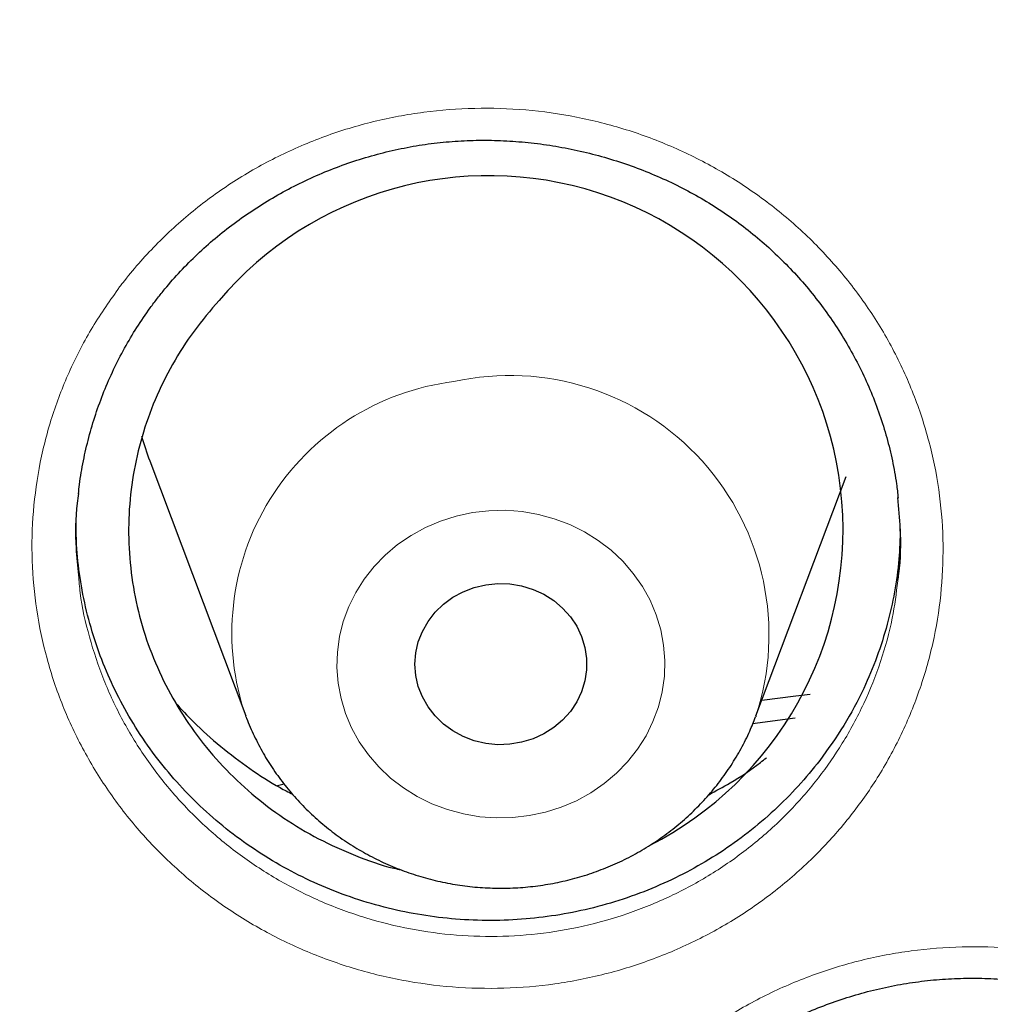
# Model space of a CAD drawing. Header units: millimetres. Extents: x 8 to 984, y 12 to 973.
# Tile 93 of 256: x 339.27 to 343.79, y 808.83 to 813.41. Entities that reach past the tile are written whole.
import ezdxf

# ---------------------------------------------------------------- set-up
doc = ezdxf.new("R2010")
doc.units = ezdxf.units.MM

msp = doc.modelspace()

# ---------------------------------------------------------------- linework, layer by layer
at = {"color": 7, "linetype": 'Continuous', "lineweight": 30}
for p, q in [((339.8757, 811.3564), (340.3227, 810.1682)), ((342.6989, 810.1682), (343.1184, 811.2832)), ((342.8819, 810.1573), (342.6823, 810.1319)), ((342.6989, 810.1682), (342.6975, 810.1646)), ((340.4704, 809.8449), (340.5022, 809.8519))]:
    msp.add_line(p, q, dxfattribs=at)
at = {"color": 252, "linetype": 'Continuous', "lineweight": 0, "flags": 128}
msp.add_lwpolyline([(341.3782, 811.1152), (341.455, 811.1242), (341.5323, 811.1258), (341.6094, 811.1201), (341.6855, 811.1071), (341.7598, 811.0869), (341.8316, 811.0598), (341.9001, 811.026), (341.9645, 810.9859), (342.0243, 810.9399), (342.0789, 810.8884), (342.1276, 810.8321), (342.17, 810.7714), (342.2056, 810.7069), (342.2341, 810.6395), (342.2552, 810.5696), (342.2686, 810.4982), (342.2743, 810.4258), (342.2721, 810.3532), (342.2621, 810.2813), (342.2444, 810.2106), (342.2192, 810.142), (342.1867, 810.0761), (342.1473, 810.0137), (342.1013, 809.9553), (342.0493, 809.9016), (341.9917, 809.8531), (341.9292, 809.8103), (341.8625, 809.7737), (341.7921, 809.7436), (341.7188, 809.7203), (341.6434, 809.7041), (341.5667, 809.6951), (341.4893, 809.6935), (341.4122, 809.6992), (341.3361, 809.7122), (341.2618, 809.7324), (341.19, 809.7595), (341.1216, 809.7933), (341.0571, 809.8334), (340.9973, 809.8794), (340.9427, 809.9308), (340.894, 809.9872), (340.8516, 810.0479), (340.816, 810.1123), (340.7875, 810.1798), (340.7665, 810.2497), (340.753, 810.3211), (340.7474, 810.3935), (340.7495, 810.4661), (340.7595, 810.538), (340.7772, 810.6087), (340.8025, 810.6773), (340.835, 810.7431), (340.8744, 810.8056), (340.9203, 810.864), (340.9724, 810.9177), (341.0299, 810.9662), (341.0924, 811.009), (341.1592, 811.0456), (341.2295, 811.0757), (341.3028, 811.099), (341.3782, 811.1152)], dxfattribs=at)
at = {"color": 7, "linetype": 'Continuous', "lineweight": 30, "flags": 128}
for points in [[(341.4414, 810.7792), (341.4969, 810.7847), (341.5526, 810.7829), (341.6076, 810.7738), (341.6607, 810.7576), (341.7108, 810.7347), (341.7571, 810.7054), (341.7986, 810.6703), (341.8344, 810.6302), (341.864, 810.5858), (341.8867, 810.538), (341.9021, 810.4877), (341.9098, 810.4358), (341.9098, 810.3835), (341.9021, 810.3316), (341.8867, 810.2813), (341.864, 810.2335), (341.8344, 810.1891), (341.7986, 810.1489), (341.7571, 810.1139), (341.7108, 810.0846), (341.6607, 810.0617), (341.6076, 810.0455), (341.5526, 810.0364), (341.4969, 810.0346), (341.4414, 810.0401), (341.3872, 810.0527), (341.3355, 810.0723), (341.2871, 810.0985), (341.2432, 810.1308), (341.2044, 810.1684), (341.1716, 810.2108), (341.1454, 810.257), (341.1263, 810.3062), (341.1147, 810.3574), (341.1108, 810.4096), (341.1147, 810.4619), (341.1263, 810.5131), (341.1454, 810.5623), (341.1716, 810.6085), (341.2044, 810.6509), (341.2432, 810.6885), (341.2871, 810.7208), (341.3355, 810.7469), (341.3872, 810.7666), (341.4414, 810.7792)], [(342.7265, 810.2415), (342.8843, 810.2615), (342.9508, 810.2696)]]:
    msp.add_lwpolyline(points, dxfattribs=at)
at = {"color": 7, "linetype": 'Continuous', "lineweight": 30}
for centre, radius, start, end in [((341.4551, 811.0352), 1.649, 296.9849, 139.6276), ((341.3511, 811.9107), 1.5761, 196.2229, 200.5908)]:
    msp.add_arc(centre, radius, start, end, dxfattribs=at)
at = {"color": 252, "linetype": 'Continuous', "lineweight": 0}
for centre, radius, start, end in [((341.5513, 810.5457), 1.2081, 341.7895, 102.3914), ((341.4391, 810.5539), 1.181, 97.154, 199.2308)]:
    msp.add_arc(centre, radius, start, end, dxfattribs=at)
at = {"color": 7, "linetype": 'Continuous', "lineweight": 30}
for points, knots in [([(378.4014, 803.731), (378.3928, 803.7614), (378.3748, 803.8256), (378.3452, 803.9272), (378.3084, 804.0523), (378.2633, 804.2036), (378.2091, 804.383), (378.1496, 804.5778), (378.0838, 804.7881), (378.0035, 805.0378), (377.907, 805.3288), (377.7915, 805.6639), (377.6688, 806.0067), (377.539, 806.3555), (377.4027, 806.7087), (377.2545, 807.0783), (377.0938, 807.464), (376.9198, 807.8655), (376.7332, 808.279), (376.5336, 808.7039), (376.3206, 809.1395), (376.0919, 809.5887), (375.8468, 810.0507), (375.607, 810.4844), (375.381, 810.8786), (375.1776, 811.2227), (374.9814, 811.5454), (374.793, 811.8471), (374.6132, 812.1283), (374.4426, 812.3891), (374.2817, 812.6299), (374.1312, 812.851), (373.9914, 813.0526), (373.8636, 813.2342), (373.748, 813.3962), (373.6448, 813.5389), (373.5535, 813.6638), (373.4783, 813.7659), (373.4178, 813.8472), (373.3709, 813.9099), (373.3324, 813.9613), (373.2987, 814.0059), (373.26, 814.0571), (373.2094, 814.1237), (373.1432, 814.2103), (373.0541, 814.3259), (372.9408, 814.4713), (372.8018, 814.6473), (372.6461, 814.8415), (372.4718, 815.0553), (372.2782, 815.2884), (372.0644, 815.5407), (371.831, 815.8102), (371.5772, 816.0964), (371.3026, 816.3987), (371.0062, 816.7163), (370.6698, 817.067), (370.2989, 817.4414), (369.9006, 817.8298), (369.5015, 818.2058), (369.1028, 818.5689), (368.7053, 818.9191), (368.2863, 819.2764), (367.8463, 819.6389), (367.3854, 820.0048), (366.9285, 820.3546), (366.4647, 820.6972), (365.9946, 821.0322), (365.5189, 821.3588), (365.0506, 821.6688), (364.5868, 821.965), (364.1187, 822.2535), (363.607, 822.5575), (363.0428, 822.879), (362.4225, 823.2159), (361.7741, 823.5506), (361.1442, 823.8587), (360.5368, 824.1409), (359.9557, 824.398), (359.3558, 824.6501), (358.7368, 824.8964), (358.1946, 825.0998), (357.739, 825.2627), (357.3832, 825.3855), (357.042, 825.4992), (356.7197, 825.603), (356.4165, 825.6975), (356.1325, 825.7832), (355.8636, 825.8621), (355.6105, 825.9342), (355.3743, 825.9996), (355.1605, 826.0573), (354.9691, 826.1077), (354.8004, 826.1511), (354.6627, 826.186), (354.5544, 826.213), (354.474, 826.2327), (354.4049, 826.2496), (354.3379, 826.2658), (354.2633, 826.2837), (354.1654, 826.307), (354.0396, 826.3364), (353.8818, 826.3727), (353.7006, 826.4134), (353.4958, 826.4582), (353.2674, 826.5066), (353.0153, 826.5583), (352.7394, 826.6126), (352.4395, 826.6692), (352.1157, 826.7272), (351.7676, 826.7862), (351.3954, 826.8453), (350.9989, 826.9039), (350.5779, 826.9611), (350.1325, 827.016), (349.6626, 827.0679), (349.1245, 827.1198), (348.5282, 827.1676), (347.886, 827.2073), (347.2545, 827.2349), (346.6361, 827.251), (346.0007, 827.2565), (345.3499, 827.2502), (344.6856, 827.2311), (344.04, 827.2005), (343.4134, 827.1595), (342.806, 827.1091), (342.2177, 827.0503), (341.7054, 826.9906), (341.2657, 826.9333), (340.8949, 826.8811), (340.5332, 826.8262), (340.1807, 826.7691), (339.8374, 826.71), (339.5031, 826.6491), (339.1795, 826.587), (338.8838, 826.5274), (338.6225, 826.4726), (338.4007, 826.4244), (338.2077, 826.3814), (338.0434, 826.3438), (337.9247, 826.3161), (337.8442, 826.2971), (337.7948, 826.2853), (337.7523, 826.2752), (337.7166, 826.2666), (337.6878, 826.2596), (337.662, 826.2534), (337.63, 826.2456), (337.5641, 826.2295), (337.4582, 826.2034), (337.3117, 826.1666), (337.1425, 826.1233), (336.9508, 826.0732), (336.7384, 826.0163), (336.508, 825.953), (336.2388, 825.8769), (335.9292, 825.7866), (335.5767, 825.6798), (335.2024, 825.562), (334.8068, 825.4324), (334.3901, 825.2902), (333.9528, 825.1346), (333.4953, 824.9645), (333.0354, 824.786), (332.5748, 824.5994), (332.115, 824.4055), (331.6407, 824.1971), (331.1523, 823.9735), (330.6546, 823.736), (330.1581, 823.4891), (329.6301, 823.2157), (329.0801, 822.9184), (328.5117, 822.5967), (327.969, 822.2759), (327.4514, 821.9571), (326.9585, 821.6414), (326.4897, 821.3298), (326.0307, 821.0137), (325.5826, 820.6942), (325.1469, 820.3723), (324.7377, 820.06), (324.3544, 819.7581), (323.9942, 819.466), (323.657, 819.1846), (323.3422, 818.915), (323.0515, 818.6597), (322.7819, 818.4174), (322.5246, 818.1811), (322.2711, 817.9433), (321.9418, 817.6274), (321.5361, 817.2258), (321.0558, 816.7297), (320.5977, 816.2356), (320.1627, 815.7462), (319.8371, 815.3652), (319.5961, 815.0752), (319.4438, 814.889), (319.3037, 814.7151), (319.1902, 814.5723), (319.1002, 814.4579), (319.0309, 814.3691), (318.9678, 814.2877), (318.9108, 814.2137), (318.8604, 814.1479), (318.8223, 814.0978), (318.7972, 814.0649), (318.7808, 814.0432), (318.7633, 814.02), (318.7397, 813.9888), (318.7098, 813.9491), (318.6674, 813.8925), (318.6104, 813.8162), (318.5371, 813.7172), (318.4519, 813.6011), (318.355, 813.4679), (318.2469, 813.3173), (318.1281, 813.1499), (317.9241, 812.8579), (317.6388, 812.4376), (317.2904, 811.9006), (316.9524, 811.3558), (316.6258, 810.8046), (316.3013, 810.2299), (315.9804, 809.6313), (315.705, 809.0889), (315.4724, 808.6087), (315.2801, 808.196), (315.091, 807.7737), (314.9063, 807.3434), (314.7314, 806.9177), (314.57, 806.5074), (314.4246, 806.1222), (314.2935, 805.7608), (314.1795, 805.4342), (314.0807, 805.1412), (313.9954, 804.8805), (313.9189, 804.6396), (313.8506, 804.4189), (313.7902, 804.2182), (313.7372, 804.0379), (313.6911, 803.878), (313.663, 803.7776), (313.65, 803.731)], [0, 0, 0, 0, 0.00108, 0.00228, 0.00361, 0.005571, 0.00778, 0.010244, 0.012906, 0.015738, 0.019704, 0.023962, 0.028511, 0.03282, 0.037361, 0.042135, 0.047141, 0.052381, 0.057852, 0.063425, 0.06922, 0.075238, 0.081477, 0.087938, 0.092958, 0.097715, 0.102207, 0.106435, 0.110399, 0.1141, 0.117536, 0.120709, 0.123617, 0.126262, 0.128603, 0.130689, 0.13252, 0.134097, 0.135191, 0.136117, 0.136875, 0.137469, 0.138101, 0.139151, 0.140439, 0.141966, 0.144323, 0.146971, 0.14991, 0.153138, 0.156731, 0.160626, 0.164823, 0.169322, 0.174123, 0.179226, 0.184631, 0.19123, 0.19776, 0.204177, 0.210479, 0.216666, 0.222739, 0.22975, 0.236601, 0.243294, 0.249829, 0.256707, 0.2634, 0.269908, 0.276231, 0.282517, 0.288993, 0.29687, 0.305015, 0.313425, 0.322101, 0.329233, 0.336536, 0.344009, 0.351653, 0.359467, 0.363927, 0.368285, 0.372402, 0.376277, 0.379911, 0.383303, 0.386454, 0.389526, 0.392327, 0.394858, 0.397118, 0.399108, 0.400828, 0.401987, 0.402933, 0.403665, 0.404423, 0.405294, 0.406293, 0.40787, 0.409718, 0.411839, 0.414231, 0.416896, 0.419832, 0.42304, 0.426521, 0.430273, 0.434297, 0.438593, 0.443162, 0.448002, 0.453114, 0.458498, 0.464154, 0.471581, 0.47893, 0.486125, 0.493164, 0.500048, 0.507819, 0.515383, 0.522738, 0.529886, 0.536826, 0.543558, 0.550083, 0.554448, 0.558715, 0.562883, 0.566954, 0.570926, 0.574801, 0.578577, 0.582203, 0.585125, 0.587716, 0.589973, 0.591897, 0.593489, 0.594149, 0.594729, 0.595228, 0.595647, 0.595986, 0.596245, 0.596557, 0.597111, 0.598569, 0.600295, 0.60229, 0.604553, 0.607085, 0.609828, 0.612743, 0.61668, 0.620892, 0.625381, 0.630146, 0.635188, 0.640506, 0.6461, 0.651971, 0.657479, 0.663209, 0.669162, 0.675339, 0.681738, 0.688196, 0.694499, 0.702294, 0.709835, 0.717122, 0.724155, 0.730934, 0.737459, 0.74373, 0.750334, 0.75663, 0.762619, 0.7683, 0.773673, 0.778828, 0.783664, 0.788181, 0.792379, 0.796369, 0.80043, 0.804575, 0.812393, 0.820494, 0.828879, 0.836141, 0.843603, 0.846589, 0.84948, 0.852115, 0.854495, 0.85594, 0.857271, 0.858488, 0.859592, 0.860582, 0.861427, 0.861822, 0.862052, 0.862391, 0.862854, 0.863441, 0.864152, 0.865364, 0.866822, 0.868525, 0.870475, 0.872671, 0.875113, 0.87777, 0.885334, 0.893186, 0.900573, 0.908198, 0.916061, 0.924161, 0.9325, 0.937851, 0.943296, 0.948834, 0.954467, 0.960122, 0.965381, 0.970308, 0.974903, 0.979167, 0.982693, 0.985956, 0.988954, 0.991689, 0.99416, 0.996369, 0.998315, 1, 1, 1, 1]), ([(313.4477, 789.969), (313.4515, 790.0048), (313.4706, 790.1884), (313.5119, 790.5193), (313.572, 790.9615), (313.6395, 791.4028), (313.7136, 791.8432), (313.7946, 792.2825), (313.8824, 792.7206), (313.9769, 793.1575), (314.0782, 793.5931), (314.1862, 794.0272), (314.301, 794.4599), (314.4224, 794.8909), (314.5505, 795.3202), (314.6852, 795.7477), (314.8265, 796.1734), (314.9744, 796.5971), (315.1288, 797.0187), (315.2897, 797.4382), (315.4571, 797.8554), (315.631, 798.2703), (315.8112, 798.6829), (315.9978, 799.0929), (316.1908, 799.5003), (316.39, 799.9051), (316.5955, 800.3071), (316.8071, 800.7062), (317.025, 801.1025), (317.2489, 801.4957), (317.4789, 801.8858), (317.7149, 802.2728), (317.9569, 802.6565), (318.2047, 803.0369), (318.4585, 803.4139), (318.718, 803.7873), (318.9833, 804.1572), (319.2543, 804.5235), (319.5309, 804.886), (319.8131, 805.2447), (320.1009, 805.5995), (320.3941, 805.9504), (320.6926, 806.2973), (320.9966, 806.64), (321.3058, 806.9786), (321.6202, 807.3129), (321.9397, 807.643), (322.2643, 807.9686), (322.594, 808.2898), (322.9285, 808.6064), (323.2679, 808.9185), (323.6121, 809.2259), (323.9611, 809.5286), (324.3146, 809.8266), (324.6728, 810.1196), (325.0354, 810.4078), (325.4025, 810.691), (325.7739, 810.9692), (326.1496, 811.2423), (326.5295, 811.5102), (326.9134, 811.773), (327.3014, 812.0305), (327.6934, 812.2827), (328.0892, 812.5295), (328.4887, 812.7709), (328.892, 813.0069), (329.2989, 813.2373), (329.7093, 813.4622), (330.1231, 813.6814), (330.5403, 813.8951), (330.9608, 814.103), (331.3844, 814.3051), (331.8111, 814.5015), (332.2408, 814.6921), (332.6734, 814.8768), (333.1088, 815.0555), (333.5469, 815.2284), (333.9877, 815.3952), (334.431, 815.556), (334.8767, 815.7108), (335.3248, 815.8595), (335.7751, 816.0021), (336.2276, 816.1385), (336.6822, 816.2688), (337.1387, 816.3929), (337.5971, 816.5107), (338.0573, 816.6223), (338.5191, 816.7276), (338.9825, 816.8266), (339.4475, 816.9194), (339.9138, 817.0057), (340.3813, 817.0857), (340.8501, 817.1593), (341.32, 817.2266), (341.7908, 817.2874), (342.2626, 817.3419), (342.7351, 817.3899), (343.2084, 817.4314), (343.6822, 817.4666), (344.1565, 817.4952), (344.6312, 817.5174), (345.1062, 817.5332), (345.5814, 817.5425), (346.0567, 817.5453), (346.532, 817.5416), (347.0072, 817.5315), (347.4822, 817.5149), (347.9568, 817.4918), (348.4311, 817.4623), (348.9048, 817.4264), (349.378, 817.384), (349.8504, 817.3351), (350.3221, 817.2798), (350.7928, 817.2182), (351.2625, 817.1501), (351.7311, 817.0756), (352.1986, 816.9948), (352.6647, 816.9076), (353.1294, 816.8141), (353.5926, 816.7142), (354.0543, 816.6081), (354.5142, 816.4957), (354.9724, 816.377), (355.4286, 816.2522), (355.8829, 816.1211), (356.3351, 815.9838), (356.7852, 815.8405), (357.233, 815.691), (357.6784, 815.5354), (358.1213, 815.3738), (358.5617, 815.2061), (358.9995, 815.0325), (359.4346, 814.853), (359.8668, 814.6676), (360.2961, 814.4762), (360.7224, 814.2791), (361.1456, 814.0762), (361.5656, 813.8675), (361.9823, 813.6532), (362.3957, 813.4332), (362.8057, 813.2076), (363.2121, 812.9765), (363.6148, 812.7398), (364.0139, 812.4977), (364.4092, 812.2501), (364.8006, 811.9973), (365.1881, 811.7391), (365.5715, 811.4757), (365.9508, 811.207), (366.326, 810.9333), (366.6968, 810.6545), (367.0633, 810.3706), (367.4254, 810.0818), (367.7829, 809.7881), (368.1359, 809.4896), (368.4842, 809.1863), (368.8278, 808.8782), (369.1666, 808.5656), (369.5005, 808.2483), (369.8294, 807.9266), (370.1534, 807.6004), (370.4723, 807.2698), (370.786, 806.9349), (371.0945, 806.5958), (371.3977, 806.2525), (371.6956, 805.9052), (371.9881, 805.5538), (372.2751, 805.1984), (372.5566, 804.8392), (372.8325, 804.4762), (373.1027, 804.1095), (373.3673, 803.7392), (373.6261, 803.3653), (373.879, 802.9879), (374.1261, 802.6071), (374.3673, 802.2229), (374.6025, 801.8355), (374.8318, 801.445), (375.0549, 801.0514), (375.2719, 800.6548), (375.4828, 800.2553), (375.6874, 799.8529), (375.8858, 799.4478), (376.078, 799.0401), (376.2637, 798.6297), (376.4432, 798.2169), (376.6162, 797.8017), (376.7827, 797.3842), (376.9428, 796.9644), (377.0964, 796.5425), (377.2434, 796.1186), (377.3839, 795.6927), (377.5177, 795.265), (377.645, 794.8354), (377.7655, 794.4042), (377.8794, 793.9714), (377.9866, 793.537), (378.087, 793.1013), (378.1806, 792.6642), (378.2675, 792.2259), (378.3477, 791.7865), (378.4209, 791.346), (378.4875, 790.9046), (378.5469, 790.4623), (378.594, 790.0728), (378.6185, 789.8306), (378.628, 789.7362)], [0, 0, 0, 0, 0.001192, 0.006123, 0.011053, 0.015984, 0.020915, 0.025845, 0.030776, 0.035706, 0.040637, 0.045568, 0.050498, 0.055429, 0.060359, 0.065289, 0.07022, 0.07515, 0.080081, 0.085011, 0.089941, 0.094871, 0.099801, 0.104732, 0.109662, 0.114592, 0.119522, 0.124452, 0.129382, 0.134312, 0.139242, 0.144172, 0.149101, 0.154031, 0.158961, 0.16389, 0.16882, 0.17375, 0.178679, 0.183609, 0.188538, 0.193467, 0.198397, 0.203326, 0.208255, 0.213184, 0.218114, 0.223043, 0.227972, 0.232901, 0.23783, 0.242759, 0.247688, 0.252617, 0.257546, 0.262474, 0.267403, 0.272332, 0.277261, 0.282189, 0.287118, 0.292047, 0.296975, 0.301904, 0.306832, 0.311761, 0.316689, 0.321618, 0.326546, 0.331474, 0.336403, 0.341331, 0.346259, 0.351188, 0.356116, 0.361044, 0.365972, 0.3709, 0.375829, 0.380757, 0.385685, 0.390613, 0.395541, 0.400469, 0.405397, 0.410325, 0.415253, 0.420181, 0.425109, 0.430037, 0.434965, 0.439893, 0.444821, 0.449749, 0.454677, 0.459605, 0.464533, 0.469461, 0.474389, 0.479317, 0.484245, 0.489173, 0.494101, 0.499028, 0.503956, 0.508884, 0.513812, 0.51874, 0.523668, 0.528596, 0.533524, 0.538452, 0.54338, 0.548308, 0.553236, 0.558163, 0.563091, 0.568019, 0.572947, 0.577875, 0.582803, 0.587731, 0.592659, 0.597587, 0.602515, 0.607443, 0.612371, 0.617299, 0.622227, 0.627156, 0.632084, 0.637012, 0.64194, 0.646868, 0.651796, 0.656725, 0.661653, 0.666581, 0.671509, 0.676438, 0.681366, 0.686294, 0.691223, 0.696151, 0.70108, 0.706008, 0.710937, 0.715865, 0.720794, 0.725722, 0.730651, 0.73558, 0.740508, 0.745437, 0.750366, 0.755295, 0.760223, 0.765152, 0.770081, 0.77501, 0.779939, 0.784868, 0.789797, 0.794726, 0.799656, 0.804585, 0.809514, 0.814443, 0.819373, 0.824302, 0.829232, 0.834161, 0.83909, 0.84402, 0.84895, 0.853879, 0.858809, 0.863739, 0.868669, 0.873598, 0.878528, 0.883458, 0.888388, 0.893318, 0.898248, 0.903178, 0.908108, 0.913039, 0.917969, 0.922899, 0.927829, 0.932759, 0.93769, 0.94262, 0.947551, 0.952481, 0.957412, 0.962342, 0.967273, 0.972203, 0.977134, 0.982064, 0.986995, 0.991926, 0.996856, 1, 1, 1, 1]), ([(339.9122, 812.1138), (339.9235, 812.1281), (339.9576, 812.1711), (340.0185, 812.24), (340.0967, 812.3187), (340.1802, 812.3931), (340.2687, 812.4631), (340.3618, 812.5282), (340.4591, 812.5881), (340.5601, 812.6425), (340.6643, 812.691), (340.7712, 812.7334), (340.8802, 812.7694), (340.9907, 812.7989), (341.1021, 812.8218), (341.214, 812.8379), (341.3262, 812.8473), (341.439, 812.8501), (341.5527, 812.8465), (341.667, 812.8363), (341.7815, 812.8196), (341.8953, 812.7963), (342.0079, 812.7665), (342.1185, 812.7305), (342.2264, 812.6883), (342.331, 812.6403), (342.4317, 812.5868), (342.5279, 812.5281), (342.6195, 812.4643), (342.7067, 812.3954), (342.7899, 812.3212), (342.869, 812.2418), (342.9437, 812.1574), (343.0134, 812.0684), (343.0779, 811.9753), (343.1366, 811.8785), (343.1894, 811.7785), (343.2358, 811.6758), (343.2757, 811.571), (343.3089, 811.4646), (343.3349, 811.3571), (343.3523, 811.2632), (343.3584, 811.205), (343.3606, 811.1831)], [0, 0, 0, 0, 0.012254, 0.036791, 0.061437, 0.086245, 0.111193, 0.136255, 0.161401, 0.186593, 0.211781, 0.236916, 0.261957, 0.286867, 0.311617, 0.336174, 0.360492, 0.384887, 0.409556, 0.434461, 0.459558, 0.484792, 0.510102, 0.535418, 0.560662, 0.585769, 0.610688, 0.635377, 0.659815, 0.68417, 0.708761, 0.733563, 0.758549, 0.783686, 0.808936, 0.834252, 0.859591, 0.884894, 0.910125, 0.935247, 0.960239, 0.985086, 1, 1, 1, 1]), ([(339.544, 811.203), (339.5454, 811.2174), (339.5504, 811.2688), (339.5661, 811.3564), (339.591, 811.4656), (339.6231, 811.5732), (339.6616, 811.6787), (339.7065, 811.7815), (339.7576, 811.8812), (339.8146, 811.9771), (339.8668, 812.0543), (339.9008, 812.0988), (339.9122, 812.1138)], [0, 0, 0, 0, 0.043764, 0.156432, 0.269459, 0.382653, 0.495752, 0.608541, 0.720865, 0.832595, 0.943638, 1, 1, 1, 1]), ([(340.1988, 812.1034), (340.1587, 812.0566), (340.0783, 811.9629), (339.9794, 811.807), (339.8978, 811.6423), (339.8368, 811.4693), (339.7959, 811.2909), (339.7758, 811.1091), (339.7776, 810.9261), (339.8003, 810.7444), (339.8438, 810.5661), (339.9082, 810.3936), (339.992, 810.2291), (340.0941, 810.0745), (340.214, 809.9321), (340.3494, 809.8034), (340.4987, 809.69), (340.6604, 809.5934), (340.8324, 809.5165), (340.9622, 809.4693), (341.0351, 809.4544), (341.0464, 809.4521)], [0, 0, 0, 0, 0.0549257, 0.1100263, 0.1649497, 0.2198718, 0.2749709, 0.3298968, 0.3848435, 0.4399683, 0.494915, 0.5498799, 0.6050182, 0.6599782, 0.7149371, 0.7700688, 0.8250254, 0.8799552, 0.9350627, 0.9899932, 1, 1, 1, 1]), ([(339.5444, 811.2049), (339.5421, 811.1895), (339.5296, 811.1053), (339.5279, 810.977), (339.5399, 810.8657), (339.5444, 810.8237)], [0, 0, 0, 0, 0.122326, 0.668614, 1, 1, 1, 1]), ([(343.3594, 810.7979), (343.3611, 810.8088), (343.3735, 810.8889), (343.3753, 811.0191), (343.3636, 811.1368), (343.3588, 811.1849)], [0, 0, 0, 0, 0.085465, 0.62664, 1, 1, 1, 1]), ([(342.9955, 809.961), (342.9627, 809.9206), (342.8973, 809.8397), (342.7852, 809.7278), (342.6633, 809.6238), (342.5325, 809.5303), (342.3951, 809.4488), (342.251, 809.3786), (342.0998, 809.3199), (341.9441, 809.2738), (341.7866, 809.2409), (341.6268, 809.2208), (341.4643, 809.2138), (341.3017, 809.2201), (341.142, 809.2395), (340.9845, 809.2715), (340.8289, 809.3167), (340.6775, 809.3744), (340.533, 809.4437), (340.3947, 809.5243), (340.2626, 809.6167), (340.1391, 809.7196), (340.0261, 809.8311), (339.9231, 809.9512), (339.8299, 810.0805), (339.7484, 810.2169), (339.6798, 810.3582), (339.6235, 810.5045), (339.5796, 810.6562), (339.5496, 810.8109), (339.5335, 810.952), (339.5332, 811.0406), (339.533, 811.0779)], [0, 0, 0, 0, 0.0332279, 0.0664591, 0.1006501, 0.1348409, 0.1680896, 0.2013389, 0.2355634, 0.2697872, 0.30294, 0.3360922, 0.3702135, 0.4043343, 0.4374126, 0.4704924, 0.5045276, 0.5385641, 0.5717389, 0.6049133, 0.6390515, 0.6731897, 0.7063709, 0.7395531, 0.7736962, 0.8078388, 0.8410687, 0.8742982, 0.9084932, 0.9426851, 0.9759163, 1, 1, 1, 1]), ([(343.3709, 811.0395), (343.3695, 810.9924), (343.3666, 810.8939), (343.3455, 810.7453), (343.3117, 810.5931), (343.2639, 810.4428), (343.1977, 810.2849), (343.111, 810.1217), (343.0341, 810.0148), (342.9955, 809.961)], [0, 0, 0, 0, 0.1220082, 0.255176, 0.3883494, 0.5253934, 0.6624345, 0.8302805, 1, 1, 1, 1]), ([(339.9962, 810.229), (340.0235, 810.1991), (340.089, 810.1273), (340.2047, 810.0248), (340.3397, 809.9229), (340.4525, 809.8492), (340.5215, 809.8138), (340.5411, 809.8038)], [0, 0, 0, 0, 0.17571, 0.421205, 0.666696, 0.905399, 1, 1, 1, 1]), ([(340.3243, 810.1648), (340.325, 810.1626), (340.3355, 810.132), (340.3616, 810.075), (340.4031, 809.9946), (340.4513, 809.9176), (340.505, 809.8442), (340.5644, 809.7748), (340.6289, 809.7098), (340.6982, 809.6495), (340.772, 809.5942), (340.85, 809.5444), (340.9316, 809.5002), (341.0164, 809.4619), (341.104, 809.4298), (341.1939, 809.4039), (341.2856, 809.3846), (341.3786, 809.3718), (341.4724, 809.3657), (341.5665, 809.3663), (341.6603, 809.3736), (341.7533, 809.3877), (341.845, 809.4083), (341.9349, 809.4355), (342.0225, 809.4691), (342.1072, 809.5088), (342.1886, 809.5546), (342.2663, 809.606), (342.3397, 809.6628), (342.4085, 809.7248), (342.4724, 809.7915), (342.5308, 809.8625), (342.5836, 809.9375), (342.6303, 810.0161), (342.6686, 810.0918), (342.6883, 810.1423), (342.6969, 810.1646)], [0, 0, 0, 0, 0.002312, 0.032313, 0.062346, 0.092411, 0.122521, 0.152676, 0.18288, 0.213139, 0.243449, 0.273808, 0.304219, 0.334677, 0.365177, 0.39572, 0.426297, 0.456905, 0.487538, 0.518191, 0.548859, 0.579534, 0.610208, 0.640878, 0.671536, 0.702174, 0.732789, 0.763372, 0.793917, 0.824421, 0.854872, 0.885276, 0.915623, 0.945914, 0.976155, 1, 1, 1, 1]), ([(342.4793, 809.8017), (342.5125, 809.8197), (342.5958, 809.8648), (342.685, 809.9232), (342.7381, 809.9662), (342.7471, 809.9735)], [0, 0, 0, 0, 0.355227, 0.890599, 1, 1, 1, 1]), ([(342.1825, 808.211), (342.1938, 808.2253), (342.2278, 808.2682), (342.2887, 808.3368), (342.3667, 808.4154), (342.4501, 808.4898), (342.5385, 808.5597), (342.6315, 808.6248), (342.7287, 808.6847), (342.8296, 808.7391), (342.9338, 808.7877), (343.0405, 808.8302), (343.1494, 808.8663), (343.2599, 808.8961), (343.3713, 808.9191), (343.4831, 808.9355), (343.5952, 808.9452), (343.7079, 808.9483), (343.8216, 808.9451), (343.9359, 808.9352), (344.0503, 808.9189), (344.1641, 808.896), (344.2767, 808.8667), (344.3872, 808.8311), (344.4951, 808.7895), (344.5996, 808.742), (344.7003, 808.6891), (344.7964, 808.6309), (344.888, 808.5677), (344.9752, 808.4993), (345.0583, 808.4258), (345.1374, 808.3469), (345.212, 808.2632), (345.2818, 808.1748), (345.3462, 808.0823), (345.405, 807.9862), (345.4577, 807.8868), (345.5041, 807.7847), (345.5439, 807.6806), (345.5771, 807.5748), (345.6031, 807.4679), (345.6206, 807.3745), (345.6265, 807.3165), (345.6288, 807.2947)], [0, 0, 0, 0, 0.01226, 0.036798, 0.061445, 0.086253, 0.111199, 0.136261, 0.161408, 0.186599, 0.211787, 0.236923, 0.261963, 0.286874, 0.311625, 0.336183, 0.360499, 0.384893, 0.409561, 0.434466, 0.459562, 0.484794, 0.510101, 0.535415, 0.560653, 0.585754, 0.610668, 0.635351, 0.659781, 0.68413, 0.708716, 0.733514, 0.758502, 0.783637, 0.808887, 0.8342, 0.859542, 0.884845, 0.910075, 0.935196, 0.960186, 0.985028, 1, 1, 1, 1])]:
    msp.add_open_spline(points, degree=3, knots=knots, dxfattribs=at)
at = {"color": 252, "linetype": 'Continuous', "lineweight": 0}
for points, knots in [([(346.0257, 827.186), (345.535, 827.1801), (344.5538, 827.1684), (343.0847, 827.0739), (341.6213, 826.9233), (340.1665, 826.7112), (338.7315, 826.4413), (337.319, 826.1149), (335.9312, 825.7339), (334.5623, 825.2969), (333.2066, 824.802), (331.8672, 824.2488), (330.5471, 823.6372), (329.2569, 822.9718), (327.9992, 822.2537), (326.7836, 821.4891), (325.6118, 820.6804), (324.4851, 819.8301), (323.3985, 818.935), (322.3479, 817.991), (321.3361, 816.999), (320.3659, 815.96), (319.4454, 814.882), (318.5763, 813.7671), (317.7651, 812.6242), (317.0123, 811.4563), (316.3183, 810.2662), (315.6795, 809.0492), (315.0942, 807.7997), (314.5627, 806.5203), (314.0952, 805.2109), (313.7929, 804.2803), (313.6649, 803.783), (313.6521, 803.733)], [0, 0, 0, 0, 0.033448, 0.066896, 0.100343, 0.133791, 0.167239, 0.200089, 0.23294, 0.265791, 0.298641, 0.332089, 0.365537, 0.398984, 0.432432, 0.46588, 0.498731, 0.531581, 0.564432, 0.597282, 0.63073, 0.664178, 0.697626, 0.731073, 0.764521, 0.797372, 0.830222, 0.863073, 0.895923, 0.929371, 0.962819, 0.996267, 1, 1, 1, 1]), ([(311.183, 789.4958), (311.1959, 789.6971), (311.2398, 790.378), (311.3854, 791.5334), (311.6179, 792.9584), (311.9192, 794.3637), (312.2821, 795.7471), (312.7062, 797.1063), (313.1923, 798.447), (313.743, 799.7748), (314.3585, 801.0866), (315.039, 802.3795), (315.7794, 803.6431), (316.5783, 804.8749), (317.4291, 806.0654), (318.3289, 807.2131), (319.275, 808.3166), (320.271, 809.3807), (321.3214, 810.4096), (322.4251, 811.4006), (323.5812, 812.3508), (324.7806, 813.2523), (326.0212, 814.1035), (327.2928, 814.898), (328.5922, 815.6352), (329.9164, 816.315), (331.2706, 816.9406), (332.6607, 817.5141), (334.0847, 818.0334), (335.5403, 818.4961), (337.0162, 818.8984), (338.5095, 819.2394), (340.0084, 819.5168), (341.5096, 819.7316), (343.0103, 819.8833), (344.5166, 819.9785), (345.5226, 819.9903), (346.0257, 819.9962)], [0, 0, 0, 0, 0.012293, 0.041589, 0.070886, 0.100182, 0.128955, 0.157729, 0.186502, 0.215275, 0.244572, 0.273868, 0.303164, 0.332461, 0.361757, 0.39053, 0.419304, 0.448077, 0.47685, 0.506146, 0.535443, 0.564739, 0.594036, 0.623332, 0.652105, 0.680878, 0.709652, 0.738425, 0.767721, 0.797018, 0.826314, 0.85561, 0.884907, 0.91368, 0.942453, 0.971227, 1, 1, 1, 1]), ([(346.0257, 818.5745), (345.5291, 818.5686), (344.5359, 818.5568), (343.0491, 818.4611), (341.568, 818.3086), (340.0955, 818.094), (338.6432, 817.8208), (337.2136, 817.4904), (335.8091, 817.1048), (334.4236, 816.6626), (333.0515, 816.1617), (331.6958, 815.6018), (330.3597, 814.9828), (329.0539, 814.3093), (327.781, 813.5826), (326.5507, 812.8087), (325.3647, 811.9902), (324.2243, 811.1296), (323.1247, 810.2236), (322.0613, 809.2682), (321.0372, 808.2642), (320.0553, 807.2126), (319.1236, 806.1216), (318.244, 804.9932), (317.423, 803.8365), (316.6611, 802.6545), (315.9586, 801.45), (315.3122, 800.2182), (314.7195, 798.9537), (314.1829, 797.6584), (313.7047, 796.3344), (313.289, 794.9919), (312.9366, 793.6335), (312.6499, 792.2701), (312.4281, 790.9045), (312.2704, 789.5395), (312.1756, 788.1694), (312.1438, 786.7883), (312.1764, 785.399), (312.2746, 784.004), (312.4381, 782.6145), (312.6666, 781.233), (312.9579, 779.8704), (313.31, 778.5292), (313.7211, 777.2114), (314.1924, 775.9116), (314.7263, 774.6243), (315.3231, 773.3524), (315.9829, 772.0989), (316.7007, 770.8738), (317.4753, 769.6795), (318.3001, 768.5252), (319.1726, 767.4125), (320.0898, 766.3427), (321.0555, 765.3109), (322.0739, 764.3133), (323.144, 763.3525), (324.2648, 762.4313), (325.4277, 761.5572), (326.6305, 760.7319), (327.8634, 759.9617), (329.1233, 759.2469), (330.4071, 758.5878), (331.7201, 757.9813), (333.0678, 757.4253), (334.4484, 756.9218), (335.8597, 756.4732), (337.2906, 756.0831), (338.7384, 755.7525), (340.1917, 755.4835), (341.6472, 755.2755), (343.1021, 755.1275), (344.5625, 755.0386), (346.0345, 755.0087), (347.5154, 755.0393), (349.0022, 755.1315), (350.4833, 755.2849), (351.9558, 755.4992), (353.4081, 755.7725), (354.8377, 756.1029), (356.2423, 756.4885), (357.6278, 756.9307), (358.9999, 757.4316), (360.3556, 757.9915), (361.6916, 758.6105), (362.9974, 759.284), (364.2704, 760.0107), (365.5007, 760.7846), (366.6867, 761.6031), (367.827, 762.4637), (368.9267, 763.3697), (369.99, 764.3251), (371.0141, 765.3291), (371.996, 766.3807), (372.9277, 767.4717), (373.8073, 768.6001), (374.6283, 769.7568), (375.3902, 770.9388), (376.0927, 772.1433), (376.7391, 773.3751), (377.3318, 774.6396), (377.8684, 775.9349), (378.3467, 777.259), (378.7624, 778.6014), (379.1148, 779.9598), (379.4015, 781.3232), (379.6232, 782.6888), (379.781, 784.0538), (379.8757, 785.4239), (379.9075, 786.805), (379.875, 788.1943), (379.7767, 789.5893), (379.6132, 790.9788), (379.3847, 792.3603), (379.0935, 793.7229), (378.7413, 795.0641), (378.3303, 796.3819), (377.859, 797.6817), (377.325, 798.969), (376.7282, 800.2409), (376.0685, 801.4944), (375.3506, 802.7195), (374.5761, 803.9138), (373.7512, 805.0681), (372.8788, 806.1808), (371.9615, 807.2507), (370.9959, 808.2824), (369.9775, 809.28), (368.9073, 810.2408), (367.7865, 811.162), (366.6236, 812.0361), (365.4208, 812.8614), (364.188, 813.6316), (362.9281, 814.3464), (361.6443, 815.0055), (360.3313, 815.612), (358.9835, 816.168), (357.6029, 816.6715), (356.1916, 817.1202), (354.7607, 817.5102), (353.3129, 817.8408), (351.8597, 818.1097), (350.4041, 818.318), (348.9492, 818.4651), (347.4888, 818.5574), (346.5134, 818.5688), (346.0257, 818.5745)], [0, 0, 0, 0, 0.007, 0.014, 0.021, 0.028, 0.035, 0.041875, 0.04875, 0.055625, 0.0625, 0.0695, 0.0765, 0.0835, 0.0905, 0.0975, 0.104375, 0.11125, 0.118125, 0.125, 0.132, 0.139, 0.146, 0.153, 0.16, 0.166875, 0.17375, 0.180625, 0.1875, 0.1945, 0.2015, 0.2085, 0.2155, 0.2225, 0.229375, 0.23625, 0.243125, 0.25, 0.257, 0.264, 0.271, 0.278, 0.285, 0.291875, 0.29875, 0.305625, 0.3125, 0.3195, 0.3265, 0.3335, 0.3405, 0.3475, 0.354375, 0.36125, 0.368125, 0.375, 0.382, 0.389, 0.396, 0.403, 0.41, 0.416875, 0.42375, 0.430625, 0.4375, 0.4445, 0.4515, 0.4585, 0.4655, 0.4725, 0.479375, 0.48625, 0.493125, 0.5, 0.507, 0.514, 0.521, 0.528, 0.535, 0.541875, 0.54875, 0.555625, 0.5625, 0.5695, 0.5765, 0.5835, 0.5905, 0.5975, 0.604375, 0.61125, 0.618125, 0.625, 0.632, 0.639, 0.646, 0.653, 0.66, 0.666875, 0.67375, 0.680625, 0.6875, 0.6945, 0.7015, 0.7085, 0.7155, 0.7225, 0.729375, 0.73625, 0.743125, 0.75, 0.757, 0.764, 0.771, 0.778, 0.785, 0.791875, 0.79875, 0.805625, 0.8125, 0.8195, 0.8265, 0.8335, 0.8405, 0.8475, 0.854375, 0.86125, 0.868125, 0.875, 0.882, 0.889, 0.896, 0.903, 0.91, 0.916875, 0.92375, 0.930625, 0.9375, 0.9445, 0.9515, 0.9585, 0.9655, 0.9725, 0.979375, 0.98625, 0.993125, 1, 1, 1, 1]), ([(339.7357, 812.1659), (339.7405, 812.1722), (339.7924, 812.2401), (339.9008, 812.3635), (340.0744, 812.522), (340.2653, 812.6607), (340.4713, 812.7771), (340.6895, 812.8706), (340.9169, 812.94), (341.1511, 812.9836), (341.3887, 813.0018), (341.6272, 812.9946), (341.8636, 812.9611), (342.0948, 812.9023), (342.3178, 812.8193), (342.5294, 812.7122), (342.7275, 812.5835), (342.9099, 812.4343), (343.0736, 812.2657), (343.2172, 812.0804), (343.3387, 811.881), (343.4356, 811.6697), (343.5078, 811.4496), (343.5544, 811.2229), (343.5736, 810.9925), (343.5663, 810.7614), (343.5324, 810.5325), (343.4715, 810.3091), (343.3852, 810.0937), (343.2772, 809.894), (343.1505, 809.712), (343.0049, 809.5437), (342.8364, 809.3877), (342.6463, 809.2473), (342.4413, 809.1286), (342.2237, 809.0337), (341.9969, 808.9627), (341.763, 808.9165), (341.5249, 808.8967), (341.2858, 808.9024), (341.0489, 808.9338), (340.8175, 808.9911), (340.5941, 809.0727), (340.3812, 809.1777), (340.182, 809.3056), (339.9985, 809.4541), (339.8331, 809.6212), (339.6885, 809.8055), (339.5659, 810.004), (339.4668, 810.2144), (339.3932, 810.4344), (339.3453, 810.6609), (339.3238, 810.8909), (339.3297, 811.1217), (339.3619, 811.3501), (339.4196, 811.5714), (339.5023, 811.7822), (339.6054, 811.982), (339.6923, 812.1047), (339.7357, 812.1659)], [0, 0, 0, 0, 0.001818, 0.019732, 0.037704, 0.055619, 0.073496, 0.091431, 0.109309, 0.127139, 0.145027, 0.162858, 0.180723, 0.198644, 0.216509, 0.234331, 0.252209, 0.270032, 0.287929, 0.305884, 0.323782, 0.341659, 0.359595, 0.377472, 0.3954, 0.413386, 0.431314, 0.449237, 0.467218, 0.485141, 0.501755, 0.518369, 0.536309, 0.554305, 0.572243, 0.5901, 0.608014, 0.62587, 0.643754, 0.661695, 0.679578, 0.697417, 0.715312, 0.73315, 0.75102, 0.768948, 0.786819, 0.804698, 0.822634, 0.840513, 0.858417, 0.876377, 0.894279, 0.912166, 0.930108, 0.947993, 0.965311, 0.982682, 1, 1, 1, 1]), ([(339.5444, 810.8237), (339.5466, 810.7964), (339.5541, 810.6993), (339.5923, 810.5356), (339.6577, 810.3358), (339.7477, 810.1448), (339.8585, 809.9646), (339.9893, 809.7973), (340.139, 809.6455), (340.305, 809.5106), (340.4853, 809.3944), (340.678, 809.299), (340.8802, 809.2248), (341.0897, 809.1726), (341.3041, 809.1439), (341.5206, 809.1386), (341.7361, 809.1566), (341.9479, 809.1984), (342.1533, 809.2628), (342.3503, 809.3489), (342.5359, 809.4566), (342.7079, 809.584), (342.8604, 809.7255), (342.9921, 809.8783), (343.1067, 810.0435), (343.2046, 810.2247), (343.2821, 810.4201), (343.3362, 810.612), (343.3521, 810.7396), (343.3594, 810.7979)], [0, 0, 0, 0, 0.015087, 0.053525, 0.091844, 0.130113, 0.168505, 0.206774, 0.245026, 0.283399, 0.321649, 0.359833, 0.398138, 0.436321, 0.474598, 0.512998, 0.551275, 0.589502, 0.627852, 0.666083, 0.704475, 0.742996, 0.781393, 0.816944, 0.852492, 0.890856, 0.929341, 0.967701, 1, 1, 1, 1]), ([(342.0097, 808.2633), (342.0138, 808.2687), (342.065, 808.3354), (342.1723, 808.4577), (342.3456, 808.6158), (342.5362, 808.7544), (342.7419, 808.8709), (342.9598, 808.9646), (343.1871, 809.0343), (343.4211, 809.0784), (343.6586, 809.0973), (343.897, 809.0908), (344.1332, 809.0581), (344.3644, 809.0003), (344.5874, 808.9182), (344.7989, 808.8122), (344.9969, 808.6847), (345.1793, 808.5366), (345.343, 808.3693), (345.4866, 808.1853), (345.608, 807.9873), (345.705, 807.7773), (345.7772, 807.5585), (345.8238, 807.3332), (345.8432, 807.1041), (345.8361, 806.8742), (345.8024, 806.6465), (345.7418, 806.4241), (345.6558, 806.2097), (345.5481, 806.0108), (345.4218, 805.8294), (345.2765, 805.6615), (345.1084, 805.5058), (344.9185, 805.3655), (344.7138, 805.2467), (344.4964, 805.1517), (344.2697, 805.0803), (344.036, 805.0336), (343.7981, 805.0131), (343.5591, 805.0182), (343.3223, 805.0487), (343.0909, 805.1052), (342.8676, 805.1858), (342.6547, 805.2897), (342.4556, 805.4165), (342.2721, 805.5637), (342.1068, 805.7296), (341.9622, 805.9125), (341.8397, 806.1097), (341.7405, 806.3188), (341.6669, 806.5374), (341.6189, 806.7625), (341.5973, 806.9913), (341.603, 807.2208), (341.635, 807.4481), (341.6925, 807.6687), (341.7753, 807.8793), (341.8788, 808.0793), (341.9661, 808.2021), (342.0097, 808.2633)], [0, 0, 0, 0, 0.00155, 0.019465, 0.037437, 0.055352, 0.073237, 0.091179, 0.109064, 0.126904, 0.144802, 0.162644, 0.180517, 0.198447, 0.216321, 0.234147, 0.252029, 0.269855, 0.287749, 0.305701, 0.323596, 0.341465, 0.359391, 0.377261, 0.395179, 0.413153, 0.431071, 0.448987, 0.466961, 0.484877, 0.50148, 0.518083, 0.536031, 0.554035, 0.571981, 0.589848, 0.607771, 0.625636, 0.643531, 0.661483, 0.679377, 0.697222, 0.715124, 0.732969, 0.750842, 0.768771, 0.786644, 0.804517, 0.822448, 0.840322, 0.858216, 0.876166, 0.894059, 0.911936, 0.929868, 0.947742, 0.965144, 0.982599, 1, 1, 1, 1])]:
    msp.add_open_spline(points, degree=3, knots=knots, dxfattribs=at)

doc.saveas('drawing.dxf')
